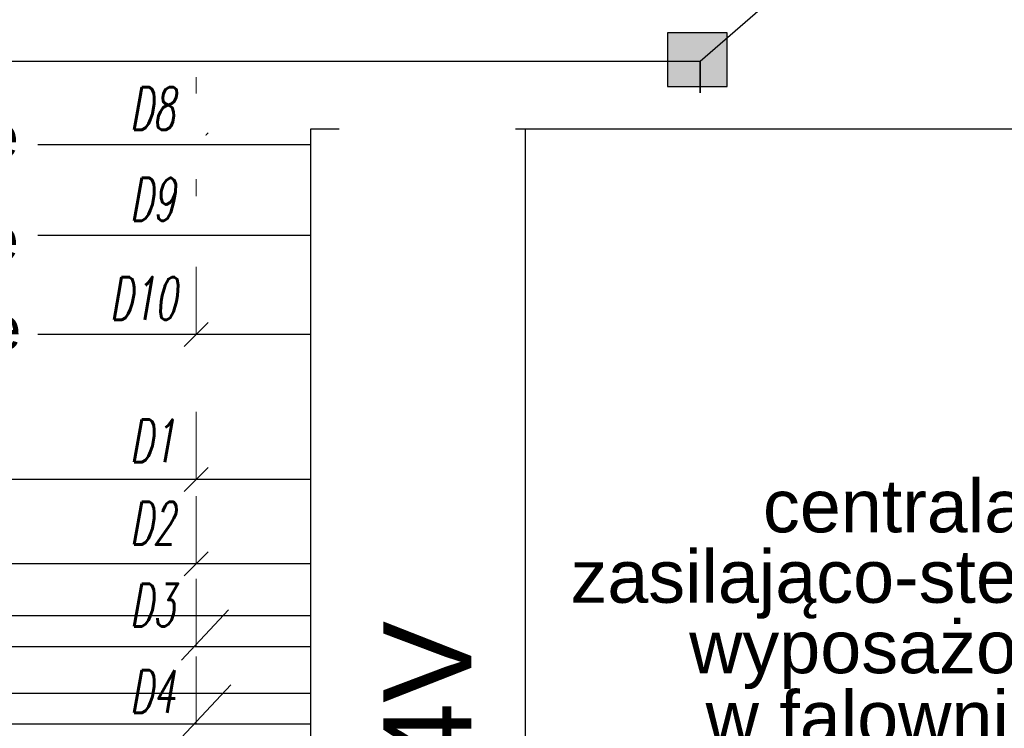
# Model space of a CAD drawing. Header units: millimetres. Extents: x 509 to 36614, y 492 to 3401.
# Tile 27 of 41: x 26271 to 26831, y 2252 to 2654. Entities that reach past the tile are written whole.
import ezdxf

# ---------------------------------------------------------------- set-up
doc = ezdxf.new("R2010")
doc.units = ezdxf.units.MM
doc.layers.add('mapp-system', color=7, linetype='Continuous')
doc.layers.add('mcr_automatyka', color=30, linetype='Continuous')
for name, color, linetype, lineweight in [('mcr opis', 7, 'Continuous', 18), ('mcr opis przewodów', 6, 'Continuous', 18), ('Sciany zewnetrzne', 7, 'Continuous', 35)]:
    doc.layers.add(name, color=color, linetype=linetype, lineweight=lineweight)
doc.styles.get("Standard").update_dxf_attribs({"font": 'ARIAL.TTF'})
doc.styles.add('WYMIAR', font='romans.shx', dxfattribs={"width": 0.6})

msp = doc.modelspace()

# ---------------------------------------------------------------- hatches: boundary and pattern name
at = {"transparency": 33554687}
h = msp.add_hatch(color=256, dxfattribs=at)
h.dxf.hatch_style = 1
h.set_gradient(color1=(255, 0, 0), color2=(255, 0, 0), centered=1)
h.paths.add_polyline_path([(26673.373, 2616.358), (26639.336, 2616.358), (26639.336, 2646.769), (26673.373, 2646.769)])

# ---------------------------------------------------------------- linework, layer by layer
msp.add_lwpolyline([(26673.373, 2646.769), (26639.336, 2646.769), (26639.336, 2616.358), (26673.373, 2616.358)], close=True)
at = {"layer": 'mapp-system', "color": 7}
msp.add_line((26436.53, 2345.127), (25376.586, 2345.127), dxfattribs=at)
at = {"layer": 'mcr opis przewodów', "lineweight": 9}
for p, q in [((26371.412, 2621.596), (26371.412, 2583.197)), ((26378.2, 2589.985), (26364.624, 2576.409)), ((26371.412, 2570.084), (26371.412, 2531.685)), ((26378.2, 2538.473), (26364.624, 2524.897)), ((26378.2, 2482.158), (26364.624, 2468.582)), ((26371.412, 2431.484), (26371.412, 2393.086)), ((26378.2, 2399.874), (26364.624, 2386.298)), ((26371.412, 2383.526), (26371.412, 2345.127)), ((26378.2, 2351.915), (26364.624, 2338.339)), ((26371.412, 2336.56), (26371.412, 2298.162)), ((26389.761, 2319.052), (26363.089, 2290.46)), ((26371.412, 2292.554), (26371.412, 2254.155)), ((26391.166, 2276.358), (26363.089, 2246.453))]:
    msp.add_line(p, q, dxfattribs=at)
at = {"layer": 'mcr_automatyka'}
msp.add_line((26558.53, 2592.222), (26558.53, 1949.676), dxfattribs=at)
msp.add_lwpolyline([(26436.53, 2592.222), (27080.95, 2592.222), (27080.95, 1949.676), (26436.53, 1949.676)], close=True, dxfattribs=at)
at = {"layer": 'Sciany zewnetrzne'}
msp.add_lwpolyline([(26657.907, 2630.687), (26657.907, 2612.609)], dxfattribs=at)

# ---------------------------------------------------------------- texts
at = {"layer": 'mcr opis przewodów', "lineweight": 9, "style": 'WYMIAR', "oblique": 10, "width": 0.6}
for s, p in [('D8', (26333.697, 2591.57)), ('D9', (26333.697, 2540.058)), ('D2', (26333.697, 2356.025)), ('D3', (26333.697, 2309.605)), ('D4', (26333.697, 2260.449))]:
    msp.add_text(s, height=24.2409, dxfattribs=at).set_placement(p)

# ---------------------------------------------------------------- next in the draw order: texts
at = {"layer": 'mcr opis', "attachment_point": 1, "line_spacing_factor": 0.8, "bg_fill": 2}
for s, insert, char_height, width in [('{\\fArial|b0|i0|c238|p34;Sygnał do SSP - uszkodzenie}', (25824.472, 2600.095), 24.24091, 540.22542), ('{\\fArial|b0|i0|c238|p34;Sygnał z SSP - uruchomienie }', (25830.172, 2541.764), 24.24091, 540.22542), ('\\pxqc;centrala zasilająco-sterująca\\Pwyposażona w falownik i akumulator', (26632.417, 2392.998), 30, 271.54505)]:
    msp.add_mtext(s, dxfattribs=dict(at, insert=insert, char_height=char_height, width=width))
at = {"layer": 'mcr opis', "insert": (26477.821, 2188.467), "char_height": 49.9868, "width": 1113.99114, "attachment_point": 1, "rotation": 90, "line_spacing_factor": 0.8, "bg_fill": 2}
msp.add_mtext('24V', dxfattribs=at)

# ---------------------------------------------------------------- next in the draw order: linework, layer by layer
at = {"layer": 'mapp-system'}
for p, q in [((26436.53, 2583.197), (26281.506, 2583.197)), ((26436.53, 2531.685), (26281.506, 2531.685))]:
    msp.add_line(p, q, dxfattribs=at)
at = {"layer": 'mcr opis przewodów', "lineweight": 9}
msp.add_line((26371.412, 2513.769), (26371.412, 2475.37), dxfattribs=at)

# ---------------------------------------------------------------- next in the draw order: texts
at = {"layer": 'mcr opis', "insert": (25805.16, 2491.104), "char_height": 24.24091, "width": 540.22542, "attachment_point": 1, "line_spacing_factor": 0.8, "bg_fill": 2}
msp.add_mtext('{\\fArial|b0|i0|c238|p34;Sygnał do SSP - potwierdzenie uruchomienia }', dxfattribs=at)

# ---------------------------------------------------------------- next in the draw order: linework, layer by layer
at = {"layer": 'mapp-system'}
msp.add_line((26436.53, 2475.37), (26281.506, 2475.37), dxfattribs=at)
at = {"layer": 'mapp-system', "extrusion": (0, 0, -1)}
for points in [[(-25251.553, 2936.376), (-25250.157, 2254.155), (-26436.53, 2254.155)], [(-25274.201, 2916.874), (-25274.201, 2298.162), (-26436.53, 2298.162)], [(-25305.804, 2786.638), (-25304.408, 2271.679), (-26436.53, 2271.679)], [(-25334.036, 2786.638), (-25334.036, 2315.685), (-26436.53, 2315.685)], [(-26436.53, 2393.086), (-25702.017, 2393.086), (-25705.304, 2630.687), (-25705.304, 2630.687), (-25705.304, 2630.687), (-26657.907, 2630.687), (-26743.25, 2704.719)]]:
    msp.add_lwpolyline(points, dxfattribs=at)

# ---------------------------------------------------------------- next in the draw order: texts
at = {"layer": 'mcr opis przewodów', "lineweight": 9, "style": 'WYMIAR', "oblique": 10, "width": 0.6}
for s, p in [('D10', (26322.252, 2483.743)), ('D1', (26333.697, 2402.863))]:
    msp.add_text(s, height=24.2409, dxfattribs=at).set_placement(p)

doc.saveas('drawing.dxf')
